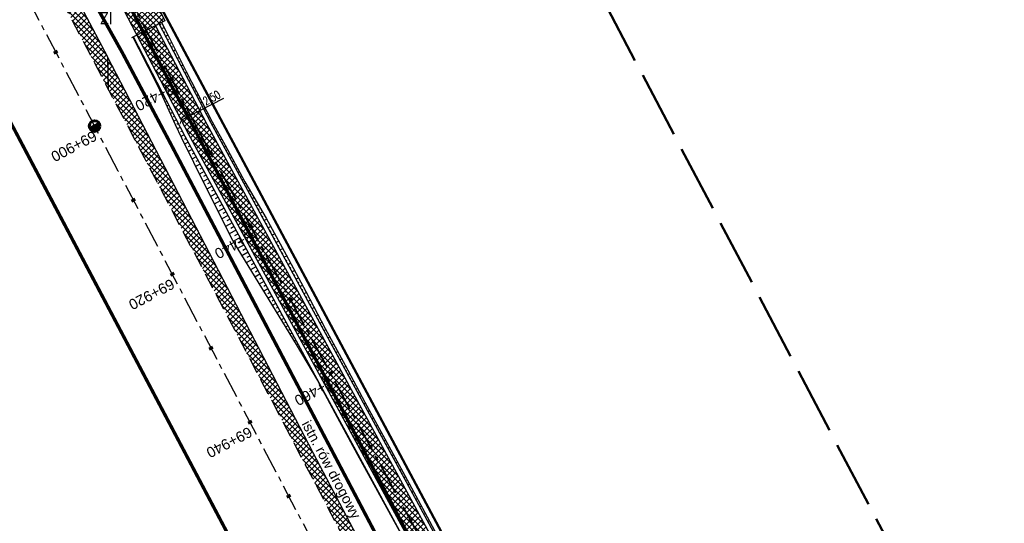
# Model space of a CAD drawing. Header units: metres. Extents: x 7529615 to 7533751, y 5721195 to 5727898.
# Tile 28 of 138: x 7531292 to 7531410, y 5724725 to 5724785. Entities that reach past the tile are written whole.
import ezdxf

# ---------------------------------------------------------------- set-up
doc = ezdxf.new("R2010")
doc.units = ezdxf.units.M
doc.header["$PDMODE"] = 1
doc.header["$PDSIZE"] = 0.3
for name, pattern in [('CENTER', [50.8, 31.75, -6.35, 6.35, -6.35]), ('CENTER2', [28.575, 19.05, -3.175, 3.175, -3.175]), ('HIDDEN', [9.525, 6.35, -3.175]), ('L_0_09', [2.5, 2, -0.5])]:
    doc.linetypes.add(name, pattern=pattern)
for name, color, linetype in [('C-DROGI-SYTUACJA-ETYKIETY', 7, 'Continuous'), ('D-hatch-pobocza', 131, 'Continuous'), ('D-hatch-zjazdy-BA', 244, 'Continuous'), ('D-hatch-zjazdy-kruszywo', 111, 'Continuous'), ('D-pobocza', 60, 'Continuous'), ('D-rowy', 160, 'Continuous'), ('D-skarpa', 2, 'Continuous'), ('D-skarpa-kreskowanie', 2, 'Continuous'), ('D-wymiary', 1, 'Continuous')]:
    doc.layers.add(name, color=color, linetype=linetype)
for name, color, linetype, lineweight, true_color in [('D-hatch-ciag-pieszo-rowerowy', 7, 'Continuous', 13, 0xff9f80), ('D-linia-podzialowa-ZRID', 7, 'Continuous', 50, 0x40ff00), ('zakres-mdcp', 7, 'L_0_09', 50, 0xff05ff)]:
    doc.layers.add(name, color=color, linetype=linetype, lineweight=lineweight, true_color=true_color)
for name, color, linetype, lineweight in [('D-krawędzie', 3, 'Continuous', 30), ('D-obrzeża', 2, 'Continuous', 30), ('D-opisy', 2, 'Continuous', 30), ('D-oś', 2, 'CENTER', 30), ('D-pas-drogowy', 7, 'HIDDEN', 50), ('D-zjazdy', 202, 'Continuous', 30), ('D-zjazdy-opis', 202, 'Continuous', 30)]:
    doc.layers.add(name, color=color, linetype=linetype, lineweight=lineweight)
doc.layers.add('poprzeczki', color=7, linetype='Continuous', true_color=0x0000c7)
doc.styles.add('2mm08', font='arial.ttf', dxfattribs={"width": 0.8})
doc.styles.add('DIMTEXT', font='simplex.shx', dxfattribs={"width": 0.7})
doc.styles.get("Standard").update_dxf_attribs({"font": 'arial.ttf'})
doc.dimstyles.new('500', dxfattribs={"dimtxt": 1, "dimasz": 0.7, "dimexe": 0.2, "dimexo": 0.5, "dimgap": 0.2, "dimtad": 1, "dimrnd": 0.005, "dimzin": 0, "dimdsep": 46, "dimtxsty": 'DIMTEXT', "dimblk": 'ARCHTICK', "dimcen": 0, "dimclrd": 256, "dimclre": 256, "dimclrt": 2, "dimadec": 5, "dimazin": 0, "dimtfac": 1, "dimtofl": 0, "dimtmove": 0, "dimatfit": 3, "dimfxl": 1, "dimtolj": 1, "dimtzin": 0, "dimlwd": -1, "dimlwe": -1, "dimarcsym": 0})
pattern_1 = [(45, (0.88535, 0.46493), (-0.33675960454, 0.33675960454), []), (135, (0.88535, 0.46493), (-0.33675960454, -0.33675960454), [])]
pattern_2 = [(45, (0, 0), (-0.33675960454, 0.33675960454), []), (135, (0, 0), (-0.33675960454, -0.33675960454), [])]

# ---------------------------------------------------------------- blocks, each defined once
blk = doc.blocks.new('kilometraz')
at = {"linetype": 'ByBlock', "lineweight": -2}
blk.add_hatch(color=0, dxfattribs=at).paths.add_polyline_path([(0, -0.28125, 0.41421356), (0.28125, 0, 0.41421356), (0, 0.28125)])
at = {"color": 0, "linetype": 'ByBlock', "lineweight": -2}
blk.add_line((0, 0.28125), (0, -0.28125), dxfattribs=at)
blk.add_circle((0, 0), 0.28125, dxfattribs=at)
blk = doc.blocks.new('AeccTickLine')
at = {"color": 0, "linetype": 'ByBlock', "lineweight": -2}
blk.add_line((0, 1), (0, -1), dxfattribs=at)
blk = doc.blocks.new('_ArchTick')
at = {"color": 0, "linetype": 'ByBlock', "const_width": 0.15}
blk.add_lwpolyline([(-0.5, -0.5), (0.5, 0.5)], dxfattribs=at)
blk = doc.blocks.new('*D95')
at = {"layer": 'D-wymiary', "linetype": 'ByBlock', "transparency": 16777216}
for p, q in [((7531313.4, 5724774.28), (7531316.27, 5724775.77)), ((7531311.18, 5724773.12), (7531313.4, 5724774.28)), ((7531313.17, 5724774.72), (7531313.31, 5724774.46)), ((7531310.95, 5724773.57), (7531311.09, 5724773.3))]:
    blk.add_line(p, q, dxfattribs=at)
at = {"layer": 'Defpoints', "color": 0, "linetype": 'ByBlock', "transparency": 16777216}
for p in [(7531313.4, 5724774.28), (7531313.4, 5724774.28), (7531311.18, 5724773.12)]:
    blk.add_point(p, dxfattribs=at)
at = {"layer": 'D-wymiary', "linetype": 'ByBlock', "transparency": 16777216, "xscale": 0.6999999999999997, "yscale": 0.6999999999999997, "zscale": 0.6999999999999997}
for p, rotation in [((7531313.4, 5724774.28), 27.52110869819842), ((7531311.18, 5724773.12), 207.5211086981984)]:
    blk.add_blockref('_ArchTick', p, dxfattribs=dict(at, rotation=rotation))
at = {"layer": 'D-wymiary', "color": 2, "linetype": 'ByBlock', "transparency": 16777216, "insert": (7531314.82, 5724775.81), "char_height": 1, "attachment_point": 5, "rotation": 27.5211, "style": 'DIMTEXT'}
blk.add_mtext('\\A1;2.50', dxfattribs=at)

msp = doc.modelspace()

# ---------------------------------------------------------------- hatches: boundary and pattern name
at = {"layer": 'D-hatch-ciag-pieszo-rowerowy'}
h = msp.add_hatch(dxfattribs=at)
h.set_pattern_fill('ANSI37', color=256, scale=0.15, style=0)
h.set_pattern_definition(pattern_1)
h.paths.add_polyline_path([(7531367.377, 5724666.221), (7531369.435, 5724667.678), (7531364.841, 5724676.398), (7531345.224, 5724715.75), (7531314.268, 5724772.613), (7531308.11, 5724784.432), (7531305.885, 5724783.292), (7531312.052, 5724771.454), (7531343.011, 5724714.585), (7531362.629, 5724675.233)])
at = {"layer": 'D-hatch-pobocza'}
h = msp.add_hatch(dxfattribs=at)
h.set_pattern_fill('ANSI37', color=256, scale=0.15, style=0)
h.set_pattern_definition(pattern_2)
h.paths.add_polyline_path([(7531327.02, 5724733.24), (7531314.57, 5724757.21), (7531302.377, 5724780.719), (7531302.441, 5724776.853), (7531306.74, 5724768.665), (7531335.094, 5724714.652), (7531357.319, 5724672.439), (7531360.382, 5724666.625), (7531361.97, 5724665.57), (7531363.1, 5724665.412), (7531353.58, 5724682.67), (7531345.94, 5724697.46), (7531339.27, 5724710)])
at = {"layer": 'D-hatch-zjazdy-BA'}
h = msp.add_hatch(dxfattribs=at)
h.set_pattern_fill('ANSI37', color=256, scale=0.15, style=0)
h.set_pattern_definition(pattern_1)
h.paths.add_polyline_path([(7531305.884, 5724783.292), (7531309.218, 5724784.999), (7531307.992, 5724787.635), (7531303.703, 5724787.477)])
at = {"layer": 'D-hatch-zjazdy-kruszywo'}
h = msp.add_hatch(dxfattribs=at)
h.set_pattern_fill('ANSI37', color=256, scale=0.15, style=0)
h.set_pattern_definition(pattern_2)
h.paths.add_polyline_path([(7531298.776, 5724787.518), (7531296.235, 5724788.675), (7531302.441, 5724776.853), (7531302.377, 5724780.719)])

# ---------------------------------------------------------------- linework, layer by layer
at = {"layer": 'D-krawędzie', "linetype": 'HIDDEN', "ltscale": 0.3, "flags": 128}
msp.add_lwpolyline([(7530572.01, 5726166.06), (7530620.381, 5726072.761), (7530641.555, 5726032.008), (7530660.961, 5725995.07), (7530689.128, 5725941.54), (7530707.336, 5725907.032), (7530725.256, 5725873.093), (7530743.97, 5725837.654), (7530770.527, 5725787.119), (7530787.864, 5725754.267), (7530809.898, 5725712.542), (7530824.739, 5725684.389), (7530840.856, 5725653.693), (7530860.675, 5725616.154), (7530865.283, 5725607.394), (7530878.05, 5725583.08), (7530918.172, 5725507.178), (7530950.163, 5725446.305), (7530993.419, 5725364.265), (7531022.766, 5725308.719), (7531053.81, 5725249.872), (7531081.166, 5725197.875), (7531103.902, 5725154.541), (7531128.123, 5725108.448), (7531149.3, 5725068.25), (7531167.38, 5725033.767), (7531197.165, 5724976.988), (7531228.151, 5724918.034), (7531253.153, 5724870.491), (7531286.796, 5724806.654), (7531306.74, 5724768.665), (7531335.094, 5724714.652), (7531357.319, 5724672.439), (7531373.645, 5724641.454), (7531392.162, 5724605.999), (7531418.48, 5724555.853), (7531439.727, 5724515.582), (7531468.399, 5724461.077), (7531491.782, 5724416.528), (7531531.99, 5724339.833), (7531557.227, 5724291.659), (7531569.852, 5724267.577), (7531591.376, 5724226.548), (7531610.004, 5724191.103), (7531616.883, 5724177.999), (7531629.985, 5724153.025), (7531641.007, 5724132.022), (7531664.906, 5724087.617), (7531677.644, 5724064.786), (7531683.112, 5724054.988), (7531686.753, 5724048.18), (7531695.448, 5724031.697), (7531703.749, 5724015.917), (7531709.214, 5724005.514), (7531719.389, 5723986.147), (7531726.295, 5723973), (7531732.741, 5723960.736), (7531735.13, 5723956.19)], dxfattribs=at)
at = {"layer": 'D-linia-podzialowa-ZRID', "color": 12, "ltscale": 15, "true_color": 0xc70000}
msp.add_lwpolyline([(7531170.59, 5725055.606), (7531170.59, 5725055.606), (7531173.733, 5725044.081), (7531215.342, 5724964.86), (7531238.054, 5724921.685), (7531262.39, 5724875.283), (7531295.587, 5724811.266), (7531348.488, 5724712.363), (7531363.741, 5724682.684), (7531366.987, 5724675.865), (7531382.541, 5724646.111), (7531401.299, 5724610.875), (7531428.965, 5724558.862), (7531449.111, 5724520.398), (7531477.293, 5724465.831), (7531500.996, 5724421.113), (7531512.122, 5724400.549), (7531513.782, 5724396.757), (7531513.782, 5724396.757)], dxfattribs=at)
at = {"layer": 'D-obrzeża'}
for points in [[(7531162.547, 5725061.318), (7531165.882, 5725054.959, -0.0685737), (7531167.27, 5725051.106), (7531167.915, 5725048.068, 0.0687895), (7531170.704, 5725040.34), (7531202.515, 5724979.795), (7531233.696, 5724920.95), (7531258.824, 5724873.473), (7531292.225, 5724809.507), (7531312.052, 5724771.454), (7531340.423, 5724719.339, -0.0090201), (7531345.426, 5724709.741), (7531362.629, 5724675.233), (7531378.958, 5724644.242), (7531397.477, 5724608.783), (7531423.79, 5724558.646), (7531445.036, 5724518.378), (7531473.71, 5724463.87), (7531497.095, 5724419.316), (7531505.905, 5724402.511, -0.0331712), (7531508.586, 5724396.451), (7531511.248, 5724389.164)], [(7531369.435, 5724667.678), (7531364.841, 5724676.398), (7531347.64, 5724710.903, 0.0090263), (7531342.634, 5724720.507), (7531314.268, 5724772.613), (7531308.11, 5724784.431)]]:
    msp.add_lwpolyline(points, format="xyb", dxfattribs=at)
at = {"layer": 'D-oś', "linetype": 'CENTER2', "lineweight": 35, "ltscale": 0.2}
msp.add_lwpolyline([(7531156.869, 5725074.83), (7531166.993, 5725055.55, -0.0687315), (7531168.479, 5725051.432), (7531169.1, 5725048.503, 0.0687825), (7531171.89, 5725040.776), (7531203.621, 5724980.378), (7531234.8, 5724921.535), (7531259.931, 5724874.055), (7531293.333, 5724810.086), (7531313.16, 5724772.033), (7531341.529, 5724719.923, -0.0090232), (7531346.533, 5724710.322), (7531363.735, 5724675.815), (7531380.065, 5724644.823), (7531398.584, 5724609.363), (7531424.897, 5724559.228), (7531446.142, 5724518.961), (7531474.816, 5724464.452), (7531498.201, 5724419.897)], format="xyb", dxfattribs=at)
at = {"layer": 'D-oś', "ltscale": 0.1}
msp.add_lwpolyline([(7531488.683, 5724414.901), (7531465.302, 5724459.448), (7531436.63, 5724513.951), (7531415.383, 5724554.223), (7531389.061, 5724604.375), (7531370.545, 5724639.828), (7531354.222, 5724670.808), (7531331.996, 5724713.024), (7531303.641, 5724767.038), (7531283.699, 5724805.024), (7531250.055, 5724868.862), (7531225.053, 5724916.406), (7531194.065, 5724975.362), (7531164.28, 5725032.142), (7531146.202, 5725066.622)], dxfattribs=at)
at = {"layer": 'D-pas-drogowy', "ltscale": 0.2, "flags": 128}
msp.add_lwpolyline([(7531633.019, 5724182.834, 0.4, 0.4, 0), (7531617.559, 5724211.608, 0.4, 0.4, 0), (7531566.784, 5724302.736, 0.4, 0.4, 0), (7531538.419, 5724356.47, 0.4, 0.4, 0), (7531526.32, 5724379.39, 0.4, 0.4, 0), (7531516.102, 5724393.607, 0.4, 0.4, 0.0014851), (7531513.78, 5724396.838, 0.4, 0.4, 0), (7531501.87, 5724413.41, 0.4, 0.4, 0), (7531474.926, 5724464.508, 0.4, 0.4, 0), (7531446.2, 5724518.992, 0.4, 0.4, 0), (7531424.962, 5724559.262, 0.4, 0.4, 0), (7531398.444, 5724609.566, 0.4, 0.4, 0), (7531379.647, 5724645.216, 0.4, 0.4, 0), (7531365.23, 5724672.56, 0.4, 0.4, 0), (7531341.306, 5724717.915, 0.4, 0.4, 0), (7531312.9, 5724771.789, 0.4, 0.4, 0), (7531292.591, 5724810.307, 0.4, 0.4, 0), (7531259.392, 5724873.271, 0.4, 0.4, 0), (7531233.74, 5724921.923, 0.4, 0.4, 0), (7531203.073, 5724980.092, 0.4, 0.4, 0), (7531173.471, 5725036.225, 0.4, 0.4, 0), (7531168.27, 5725046.09, 0.4, 0.4, 0), (7531172.29, 5725062.58, 0.4, 0.4, 0), (7531166.31, 5725074.58, 0.4, 0.4, 0), (7531150.32, 5725079.6, 0.4, 0.4, 0), (7531141.5, 5725096.43, 0.4, 0.4, 0), (7531109.312, 5725157.814, 0.4, 0.4, 0), (7531086.641, 5725201.048, 0.4, 0.4, 0), (7531059.198, 5725253.384, 0.4, 0.4, 0), (7531028.207, 5725312.489, 0.4, 0.4, 0), (7530999.105, 5725367.99, 0.4, 0.4, 0), (7530956.248, 5725449.725, 0.4, 0.4, 0), (7530924.398, 5725510.464, 0.4, 0.4, 0), (7530897.51, 5725561.74, 0.4, 0.4, 0), (7530894.46, 5725566.14, 0.4, 0.4, 0), (7530892.16, 5725570.49, 0.4, 0.4, 0), (7530869.363, 5725613.307, 0.4, 0.4, 0), (7530861.694, 5725627.705, 0.4, 0.4, 0), (7530852.74, 5725644.52, 0.4, 0.4, 0), (7530831.51, 5725684.2, 0.4, 0.4, 0), (7530811.13, 5725722.52, 0.4, 0.4, 0), (7530792.348, 5725757.941, 0.4, 0.4, 0), (7530768.03, 5725803.8, 0.4, 0.4, 0), (7530748.769, 5725840.179, 0.4, 0.4, 0), (7530727.7, 5725879.97, 0.4, 0.4, 0), (7530712.098, 5725909.545, 0.4, 0.4, 0), (7530693.644, 5725944.645, 0.4, 0.4, 0), (7530665.702, 5725997.539, 0.4, 0.4, 0), (7530641.76, 5726042.88, 0.4, 0.4, 0), (7530616.5, 5726091.48, 0.4, 0.4, 0), (7530604.628, 5726114.32, 0.4, 0.4, -0.0077628), (7530602.5, 5726118.43, 0.4, 0.4, 0), (7530603.992, 5726123.395, 0.4, 0.4, 0), (7530606.53, 5726131.84, 0.4, 0.4, 0), (7530603.27, 5726136.83, 0.4, 0.4, 0), (7530593.776, 5726151.369, 0.4, 0.4, 0), (7530590.203, 5726156.84, 0.4, 0.4, 0), (7530583.3, 5726167.41, 0.4, 0.4, 0), (7530580.578, 5726170.428, 0.4, 0.4, 0), (7530575.85, 5726175.67, 0.4, 0.4, 0), (7530569.01, 5726186.66, 0.4, 0.4, 0), (7530562.555, 5726199.189, 0.4, 0.4, 0), (7530555.67, 5726211.39, 0.4, 0.4, 0), (7530548.29, 5726224.23, 0.4, 0.4, 0), (7530540.58, 5726237.71, 0.4, 0.4, 0), (7530532.68, 5726252.65, 0.4, 0.4, 0), (7530524.06, 5726269.35, 0.4, 0.4, 0), (7530502.82, 5726309.91, 0.4, 0.4, 0), (7530488.83, 5726336.63, 0.4, 0.4, 0), (7530466.03, 5726380.16, 0.4, 0.4, 0), (7530438.47, 5726432.77, 0.4, 0.4, 0), (7530424.53, 5726459.09, 0.4, 0.4, 0), (7530401.63, 5726502.97, 0.4, 0.4, 0), (7530383.38, 5726538.06, 0.4, 0.4, 0), (7530353.97, 5726593.52, 0.4, 0.4, 0), (7530338.47, 5726622.74, 0.4, 0.4, 0), (7530322.01, 5726653.88, 0.4, 0.4, 0), (7530297.54, 5726700.33, 0.4, 0.4, 0), (7530287.38, 5726719.6, 0.4, 0.4, 0), (7530285.95, 5726722.316, 0.4, 0.4, 0), (7530280.26, 5726733.12, 0.4, 0.4, 0), (7530266.73, 5726758.74, 0.4, 0.4, 0), (7530260.42, 5726770.47, 0.4, 0.4, 0), (7530253.25, 5726783.82, 0.4, 0.4, 0), (7530244.95, 5726799.33, 0.4, 0.4, 0), (7530239.39, 5726808.49, 0.4, 0.4, 0), (7530238.29, 5726807.9, 0.4, 0.4, 0), (7530218.11, 5726850.67, 0.4, 0.4, 0), (7530175.907, 5726928.168, 0.4, 0.4, 0), (7530096.68, 5727076.15, 0.4, 0.4, 0), (7530094.68, 5727079.89, 0.4, 0.4, 0), (7530064.597, 5727135.523, 0.4, 0.4, 0), (7530046.731, 5727168.892, 0.4, 0.4, 0), (7530025.803, 5727208.461, 0.4, 0.4, 0), (7530012.847, 5727232.979, 0.4, 0.4, 0), (7529994.15, 5727268.45, 0.4, 0.4, 0), (7529981.671, 5727291.93, 0.4, 0.4, 0), (7529949.89, 5727351.73, 0.4, 0.4, 0), (7529924.75, 5727399.03, 0.4, 0.4, 0), (7529915.516, 5727417.1, 0.4, 0.4, 0), (7529885.83, 5727475.19, 0.4, 0.4, 0), (7529862.56, 5727519.97, 0.4, 0.4, 0), (7529852.985, 5727538.191, 0.4, 0.4, 0), (7529836.513, 5727569.511, 0.4, 0.4, 0), (7529815.369, 5727609.141, 0.4, 0.4, 0), (7529792.795, 5727651.247, 0.4, 0.4, 0), (7529774.199, 5727685.858, 0.4, 0.4, 0), (7529746.966, 5727736.059, 0.4, 0.4, 0), (7529733.92, 5727757.62, 0.4, 0.4, 0), (7529708.607, 5727806.389, 0.4, 0.4, 0), (7529688.492, 5727796.345, 0.4, 0.4, 0), (7529723.55, 5727729.88, 0.4, 0.4, 0), (7529725.42, 5727730.2, 0.4, 0.4, 0), (7529735.38, 5727711.28, 0.4, 0.4, 0), (7529739.21, 5727707.77, 0.4, 0.4, 0), (7529753.31, 5727681.13, 0.4, 0.4, 0), (7529755.178, 5727682.114, 0.4, 0.4, 0), (7529792.102, 5727611.923, 0.4, 0.4, 0), (7529811.741, 5727574.662, 0.4, 0.4, 0), (7529835.194, 5727530.193, 0.4, 0.4, 0), (7529857.56, 5727487.787, 0.4, 0.4, 0), (7529875.155, 5727454.426, 0.4, 0.4, 0), (7529890.63, 5727425.131, 0.4, 0.4, 0), (7529900.671, 5727406.159, 0.4, 0.4, 0), (7529953.284, 5727306.747, 0.4, 0.4, 0), (7529983.208, 5727250.207, 0.4, 0.4, 0), (7530015.379, 5727189.42, 0.4, 0.4, 0), (7530062.319, 5727099.625, 0.4, 0.4, 0), (7530100.06, 5727027.16, 0.4, 0.4, 0), (7530105.06, 5727018.32, 0.4, 0.4, 0), (7530143.175, 5726945.066, 0.4, 0.4, 0), (7530170.547, 5726892.961, 0.4, 0.4, 0), (7530195.92, 5726850.75, 0.4, 0.4, 0), (7530194.71, 5726849.15, 0.4, 0.4, 0), (7530197.22, 5726845.06, 0.4, 0.4, 0), (7530254.03, 5726738.21, 0.4, 0.4, 0), (7530261.371, 5726724.163, 0.4, 0.4, 0), (7530281.54, 5726685.57, 0.4, 0.4, 0), (7530289.214, 5726671.967, 0.4, 0.4, 0), (7530300.51, 5726651.778, 0.4, 0.4, 0), (7530303.939, 5726645.168, 0.4, 0.4, 0), (7530334.708, 5726583.665, 0.4, 0.4, 0), (7530397.759, 5726458.5, 0.4, 0.4, 0), (7530450.41, 5726357.28, 0.4, 0.4, 0), (7530482.4, 5726303.41, 0.4, 0.4, 0), (7530483.688, 5726301.003, 0.4, 0.4, 0), (7530491.35, 5726283.94, 0.4, 0.4, 0), (7530512.67, 5726243.78, 0.4, 0.4, 0), (7530529.43, 5726209.46, 0.4, 0.4, 0), (7530571.29, 5726130.56, 0.4, 0.4, 0), (7530581.28, 5726107.21, 0.4, 0.4, 0), (7530591.16, 5726088.44, 0.4, 0.4, 0), (7530597.42, 5726080.68, 0.4, 0.4, 0), (7530607.21, 5726063.51, 0.4, 0.4, 0), (7530610.82, 5726061.93, 0.4, 0.4, 0), (7530634.935, 5726016.147, 0.4, 0.4, 0), (7530642.914, 5726001.078, 0.4, 0.4, 0), (7530695.12, 5725902.09, 0.4, 0.4, 0), (7530708.718, 5725876.303, 0.4, 0.4, 0), (7530755.54, 5725787.51, 0.4, 0.4, 0), (7530802.56, 5725694.925, 0.4, 0.4, 0), (7530840.085, 5725624.059, 0.4, 0.4, 0), (7530865.243, 5725577.494, 0.4, 0.4, 0), (7530914.557, 5725484.684, 0.4, 0.4, 0), (7530964.182, 5725390.836, 0.4, 0.4, 0), (7531008.007, 5725307.954, 0.4, 0.4, 0), (7531059.253, 5725211.041, 0.4, 0.4, 0), (7531127.66, 5725081.67, 0.4, 0.4, 0), (7531345.12, 5724669.94, 0.4, 0.4, 0), (7531388.464, 5724586.93, 0.4, 0.4, 0), (7531412.35, 5724541.183, 0.4, 0.4, 0), (7531482.09, 5724407.62, 0.4, 0.4, 0), (7531504.02, 5724366.79, 0.4, 0.4, 0), (7531519.374, 5724337.52, 0.4, 0.4, 0), (7531563.749, 5724252.932, 0.4, 0.4, 0), (7531602.175, 5724179.681, 0.4, 0.4, 0), (7531619.177, 5724147.204, 0.4, 0.4, 0), (7531625.038, 5724135.635, 0.4, 0.4, 0), (7531656.796, 5724073.316, 0.4, 0.4, 0), (7531675.12, 5724037.36, 0.4, 0.4, 0), (7531682.71, 5724022.92, 0.4, 0.4, 0), (7531705.565, 5723979.811, 0.4, 0.4, 0), (7531736.606, 5723921.262, 0.4, 0.4, 0), (7531750.46, 5723895.13, 0.4, 0.4, 0), (7531740.77, 5723886.56, 0.4, 0.4, 0), (7531732.86, 5723885, 0.4, 0.4, 0), (7531722.18, 5723887.77, 0.4, 0.4, 0), (7531729.87, 5723862.17, 0.4, 0.4, 0), (7531742.92, 5723861.93, 0.4, 0.4, 0), (7531763.71, 5723859.52, 0.4, 0.4, 0), (7531768.42, 5723854.12, 0.4, 0.4, 0), (7531787.42, 5723817.97, 0.4, 0.4, 0), (7531795.57, 5723809.82, 0.4, 0.4, 0), (7531816.347, 5723819.85, 0.4, 0.4, 0), (7531816.347, 5723819.85, 0.4, 0.4, 0), (7531805.06, 5723843.23, 0.4, 0.4, 0), (7531803.61, 5723886.23, 0.4, 0.4, 0), (7531803.61, 5723886.23, 0.4, 0.4, 0), (7531780.08, 5723929.25, 0.4, 0.4, 0), (7531758.69, 5723936.76, 0.4, 0.4, 0), (7531749.359, 5723946.412, 0.4, 0.4, 0), (7531742.71, 5723953.29, 0.4, 0.4, 0), (7531735.177, 5723967.878, 0.4, 0.4, 0), (7531722.37, 5723992.68, 0.4, 0.4, 0), (7531705.042, 5724030.886, 0.4, 0.4, 0), (7531699.47, 5724043.17, 0.4, 0.4, 0), (7531692.69, 5724058.11, 0.4, 0.4, 0), (7531679.672, 5724084.017, 0.4, 0.4, 0), (7531674.55, 5724094.21, 0.4, 0.4, 0), (7531666.633, 5724114.003, 0.4, 0.4, 0), (7531649, 5724153.82, 0.4, 0.4, 0), (7531641.49, 5724149.34, 0.4, 0.4, 0), (7531626.04, 5724179.34, 0.4, 0.4, 0), (7531633.03, 5724182.84, 0, 0, 0)], format="xyseb", dxfattribs=at)
at = {"layer": 'D-pobocza'}
for points in [[(7531369.847, 5724667.969), (7531365.283, 5724676.631), (7531348.083, 5724711.135, 0.0090276), (7531343.076, 5724720.741), (7531314.711, 5724772.844), (7531308.553, 5724784.663)], [(7531305.45, 5724783.044), (7531311.609, 5724771.222), (7531339.981, 5724719.105, -0.0090189), (7531344.983, 5724709.509), (7531362.186, 5724675), (7531366.927, 5724666.004)]]:
    msp.add_lwpolyline(points, format="xyb", dxfattribs=at)
msp.add_lwpolyline([(7531363.1, 5724665.412), (7531353.58, 5724682.67), (7531345.94, 5724697.46), (7531339.27, 5724710), (7531327.02, 5724733.24), (7531314.57, 5724757.21), (7531302.377, 5724780.719)], dxfattribs=at)
at = {"layer": 'D-rowy', "linetype": 'HIDDEN', "ltscale": 0.1, "const_width": 0.4, "flags": 128}
msp.add_lwpolyline([(7531506.121, 5724397.133), (7531489.191, 5724429.341), (7531483.4, 5724440.512), (7531478.412, 5724450.147), (7531462.901, 5724479.304), (7531434.633, 5724532.162), (7531396.749, 5724604.645), (7531378.596, 5724640.173), (7531368.21, 5724659.05), (7531363.9, 5724666.92), (7531355.877, 5724682.662), (7531338.033, 5724716.835), (7531309.902, 5724770.333), (7531304.158, 5724781.147), (7531299.737, 5724789.052), (7531294.93, 5724798.468), (7531279.862, 5724827.641), (7531247.715, 5724888.417), (7531220.373, 5724940.873), (7531195.514, 5724987.527), (7531168.706, 5725038.836), (7531161.296, 5725053.455), (7531161.296, 5725053.455)], dxfattribs=at)
at = {"layer": 'D-skarpa', "linetype": 'Continuous'}
for points in [[(7531308.831, 5724784.801), (7531309.529, 5724783.413), (7531311.778, 5724778.947), (7531314.903, 5724772.941), (7531316.428, 5724770.135), (7531318.814, 5724765.741), (7531321.334, 5724761.42), (7531323.738, 5724757.036), (7531326.086, 5724752.621), (7531328.405, 5724748.191), (7531330.797, 5724743.8), (7531333.165, 5724739.396), (7531335.546, 5724735), (7531337.952, 5724730.617), (7531340.324, 5724726.215), (7531343.215, 5724720.841)], [(7531305.387, 5724783.037), (7531306.126, 5724781.641), (7531308.39, 5724777.182), (7531310.466, 5724772.626), (7531311.199, 5724771.011), (7531312.657, 5724768.082), (7531317.118, 5724759.125), (7531317.52, 5724758.403), (7531324.921, 5724746.294), (7531327.492, 5724742.001), (7531329.849, 5724737.591), (7531332.221, 5724733.189), (7531339.986, 5724719.083)]]:
    msp.add_lwpolyline(points, dxfattribs=at)
at = {"layer": 'D-skarpa-kreskowanie', "linetype": 'Continuous'}
for p, q in [((7531308.628, 5724784.518, 108.799), (7531308.765, 5724784.589, 108.696)), ((7531308.859, 5724784.074, 108.8), (7531309.126, 5724784.213, 108.599)), ((7531309.09, 5724783.631, 108.801), (7531309.221, 5724783.699, 108.703)), ((7531305.521, 5724782.907, 108.669), (7531305.47, 5724782.881, 108.661)), ((7531305.752, 5724782.464, 108.67), (7531305.728, 5724782.451, 108.662)), ((7531309.322, 5724783.187, 108.802), (7531309.576, 5724783.32, 108.611)), ((7531309.553, 5724782.744, 108.803), (7531309.677, 5724782.808, 108.71)), ((7531309.784, 5724782.3, 108.804), (7531310.025, 5724782.426, 108.622)), ((7531305.983, 5724782.02, 108.671), (7531305.938, 5724781.997, 108.646)), ((7531306.214, 5724781.577, 108.672), (7531306.192, 5724781.566, 108.655)), ((7531310.015, 5724781.857, 108.805), (7531310.133, 5724781.918, 108.716)), ((7531310.246, 5724781.414, 108.806), (7531310.475, 5724781.533, 108.633)), ((7531306.445, 5724781.134, 108.673), (7531306.396, 5724781.108, 108.636)), ((7531306.676, 5724780.69, 108.674), (7531306.649, 5724780.676, 108.654)), ((7531306.907, 5724780.247, 108.675), (7531306.849, 5724780.217, 108.631)), ((7531310.477, 5724780.97, 108.807), (7531310.588, 5724781.028, 108.723)), ((7531310.708, 5724780.527, 108.808), (7531310.925, 5724780.64, 108.644)), ((7531310.939, 5724780.083, 108.808), (7531311.044, 5724780.138, 108.729)), ((7531307.138, 5724779.803, 108.676), (7531307.107, 5724779.787, 108.652)), ((7531307.369, 5724779.36, 108.677), (7531307.302, 5724779.325, 108.626)), ((7531307.6, 5724778.917, 108.678), (7531307.564, 5724778.898, 108.651)), ((7531311.17, 5724779.64, 108.809), (7531311.375, 5724779.747, 108.655)), ((7531311.401, 5724779.196, 108.81), (7531311.5, 5724779.248, 108.736)), ((7531311.632, 5724778.753, 108.811), (7531311.826, 5724778.854, 108.665)), ((7531307.831, 5724778.473, 108.678), (7531307.755, 5724778.433, 108.621)), ((7531308.062, 5724778.03, 108.679), (7531308.022, 5724778.009, 108.649)), ((7531311.863, 5724778.31, 108.812), (7531311.96, 5724778.36, 108.739)), ((7531312.094, 5724777.866, 108.813), (7531312.287, 5724777.967, 108.668)), ((7531308.293, 5724777.586, 108.68), (7531308.207, 5724777.542, 108.616)), ((7531308.524, 5724777.143, 108.681), (7531308.477, 5724777.118, 108.646)), ((7531308.755, 5724776.699, 108.682), (7531308.638, 5724776.638, 108.594)), ((7531312.325, 5724777.423, 108.814), (7531312.422, 5724777.473, 108.741)), ((7531312.556, 5724776.979, 108.815), (7531312.749, 5724777.08, 108.67)), ((7531312.787, 5724776.536, 108.816), (7531312.883, 5724776.586, 108.744)), ((7531308.986, 5724776.256, 108.683), (7531308.916, 5724776.219, 108.63)), ((7531309.217, 5724775.813, 108.684), (7531309.053, 5724775.727, 108.561)), ((7531309.448, 5724775.369, 108.685), (7531309.355, 5724775.32, 108.614)), ((7531313.018, 5724776.093, 108.817), (7531313.211, 5724776.193, 108.672)), ((7531313.249, 5724775.649, 108.818), (7531313.345, 5724775.699, 108.746)), ((7531313.48, 5724775.206, 108.819), (7531313.672, 5724775.306, 108.674)), ((7531309.679, 5724774.926, 108.686), (7531309.468, 5724774.816, 108.527)), ((7531309.91, 5724774.482, 108.687), (7531309.793, 5724774.421, 108.599)), ((7531313.711, 5724774.762, 108.82), (7531313.807, 5724774.812, 108.748)), ((7531313.942, 5724774.319, 108.821), (7531314.134, 5724774.419, 108.677)), ((7531310.142, 5724774.039, 108.688), (7531309.884, 5724773.904, 108.494)), ((7531310.373, 5724773.595, 108.689), (7531310.232, 5724773.522, 108.583)), ((7531310.604, 5724773.152, 108.69), (7531310.299, 5724772.993, 108.461)), ((7531314.173, 5724773.875, 108.822), (7531314.269, 5724773.925, 108.75)), ((7531314.404, 5724773.432, 108.823), (7531314.595, 5724773.532, 108.679)), ((7531314.635, 5724772.989, 108.824), (7531314.731, 5724773.038, 108.752)), ((7531310.835, 5724772.709, 108.691), (7531310.67, 5724772.623, 108.567)), ((7531311.066, 5724772.265, 108.692), (7531310.713, 5724772.082, 108.427)), ((7531311.297, 5724771.822, 108.693), (7531311.108, 5724771.724, 108.551)), ((7531314.872, 5724772.548, 108.824), (7531315.06, 5724772.651, 108.681)), ((7531315.111, 5724772.109, 108.825), (7531315.205, 5724772.16, 108.754)), ((7531315.35, 5724771.67, 108.826), (7531315.538, 5724771.772, 108.684)), ((7531311.528, 5724771.378, 108.694), (7531311.127, 5724771.17, 108.392)), ((7531311.764, 5724770.938, 108.694), (7531311.556, 5724770.825, 108.537)), ((7531315.589, 5724771.231, 108.827), (7531315.683, 5724771.282, 108.756)), ((7531315.828, 5724770.792, 108.828), (7531316.015, 5724770.893, 108.686)), ((7531312.003, 5724770.499, 108.695), (7531311.571, 5724770.263, 108.367)), ((7531312.481, 5724769.62, 108.697), (7531312.017, 5724769.368, 108.345)), ((7531312.242, 5724770.059, 108.696), (7531312.018, 5724769.937, 108.526)), ((7531316.067, 5724770.352, 108.829), (7531316.161, 5724770.403, 108.758)), ((7531316.306, 5724769.913, 108.83), (7531316.493, 5724770.015, 108.689)), ((7531316.546, 5724769.474, 108.831), (7531316.639, 5724769.525, 108.761)), ((7531312.959, 5724768.742, 108.699), (7531312.463, 5724768.472, 108.322)), ((7531312.72, 5724769.181, 108.698), (7531312.48, 5724769.05, 108.516)), ((7531313.198, 5724768.303, 108.7), (7531312.942, 5724768.163, 108.506)), ((7531316.785, 5724769.035, 108.832), (7531316.97, 5724769.136, 108.691)), ((7531317.024, 5724768.596, 108.833), (7531317.116, 5724768.646, 108.763)), ((7531317.263, 5724768.157, 108.834), (7531317.448, 5724768.257, 108.694)), ((7531313.437, 5724767.864, 108.701), (7531312.909, 5724767.576, 108.3)), ((7531313.676, 5724767.425, 108.702), (7531313.404, 5724767.276, 108.495)), ((7531317.502, 5724767.718, 108.835), (7531317.594, 5724767.768, 108.765)), ((7531317.741, 5724767.278, 108.836), (7531317.925, 5724767.379, 108.696)), ((7531313.915, 5724766.985, 108.703), (7531313.355, 5724766.68, 108.277)), ((7531314.394, 5724766.107, 108.705), (7531313.801, 5724765.784, 108.255)), ((7531314.154, 5724766.546, 108.704), (7531313.866, 5724766.389, 108.485)), ((7531317.98, 5724766.839, 108.837), (7531318.072, 5724766.889, 108.767)), ((7531318.219, 5724766.4, 108.838), (7531318.402, 5724766.5, 108.699)), ((7531318.458, 5724765.961, 108.839), (7531318.55, 5724766.011, 108.769)), ((7531314.872, 5724765.229, 108.707), (7531314.247, 5724764.889, 108.232)), ((7531314.633, 5724765.668, 108.706), (7531314.328, 5724765.502, 108.475)), ((7531315.111, 5724764.79, 108.708), (7531314.79, 5724764.615, 108.464)), ((7531318.697, 5724765.522, 108.84), (7531318.883, 5724765.623, 108.698)), ((7531318.936, 5724765.083, 108.841), (7531319.036, 5724765.137, 108.765)), ((7531319.175, 5724764.644, 108.841), (7531319.387, 5724764.759, 108.681)), ((7531315.35, 5724764.351, 108.709), (7531314.693, 5724763.993, 108.21)), ((7531315.589, 5724763.911, 108.709), (7531315.253, 5724763.728, 108.454)), ((7531319.414, 5724764.204, 108.842), (7531319.527, 5724764.266, 108.757)), ((7531319.653, 5724763.765, 108.843), (7531319.891, 5724763.895, 108.663)), ((7531315.828, 5724763.472, 108.71), (7531315.139, 5724763.097, 108.188)), ((7531316.306, 5724762.594, 108.712), (7531315.585, 5724762.202, 108.165)), ((7531316.067, 5724763.033, 108.711), (7531315.715, 5724762.841, 108.444)), ((7531319.893, 5724763.326, 108.844), (7531320.018, 5724763.394, 108.749)), ((7531320.132, 5724762.887, 108.845), (7531320.395, 5724763.031, 108.645)), ((7531320.371, 5724762.448, 108.846), (7531320.509, 5724762.523, 108.741)), ((7531316.784, 5724761.716, 108.714), (7531316.031, 5724761.306, 108.143)), ((7531316.545, 5724762.155, 108.713), (7531316.177, 5724761.954, 108.434)), ((7531317.023, 5724761.277, 108.715), (7531316.639, 5724761.067, 108.423)), ((7531320.61, 5724762.009, 108.847), (7531320.899, 5724762.166, 108.627)), ((7531320.849, 5724761.57, 108.848), (7531321, 5724761.652, 108.733)), ((7531321.088, 5724761.13, 108.849), (7531321.4, 5724761.3, 108.612)), ((7531317.262, 5724760.837, 108.716), (7531316.477, 5724760.41, 108.12)), ((7531317.501, 5724760.398, 108.717), (7531317.101, 5724760.18, 108.413)), ((7531321.327, 5724760.691, 108.85), (7531321.484, 5724760.777, 108.731)), ((7531321.566, 5724760.252, 108.851), (7531321.881, 5724760.424, 108.612)), ((7531317.741, 5724759.959, 108.718), (7531316.923, 5724759.514, 108.098)), ((7531318.219, 5724759.081, 108.72), (7531317.393, 5724758.631, 108.093)), ((7531317.98, 5724759.52, 108.719), (7531317.564, 5724759.294, 108.404)), ((7531321.805, 5724759.813, 108.852), (7531321.963, 5724759.899, 108.732)), ((7531322.044, 5724759.374, 108.853), (7531322.361, 5724759.547, 108.612)), ((7531322.283, 5724758.935, 108.854), (7531322.443, 5724759.021, 108.733)), ((7531318.697, 5724758.203, 108.722), (7531317.905, 5724757.772, 108.121)), ((7531318.458, 5724758.642, 108.721), (7531318.051, 5724758.42, 108.412)), ((7531318.936, 5724757.763, 108.723), (7531318.551, 5724757.554, 108.431)), ((7531322.522, 5724758.496, 108.855), (7531322.842, 5724758.67, 108.612)), ((7531322.761, 5724758.057, 108.856), (7531322.922, 5724758.144, 108.734)), ((7531323, 5724757.617, 108.857), (7531323.323, 5724757.793, 108.612)), ((7531319.175, 5724757.324, 108.724), (7531318.428, 5724756.917, 108.156)), ((7531319.653, 5724756.446, 108.725), (7531318.95, 5724756.063, 108.192)), ((7531319.414, 5724756.885, 108.725), (7531319.051, 5724756.688, 108.449)), ((7531323.24, 5724757.178, 108.857), (7531323.401, 5724757.266, 108.735)), ((7531323.479, 5724756.739, 108.858), (7531323.802, 5724756.915, 108.613)), ((7531320.131, 5724755.568, 108.727), (7531319.472, 5724755.209, 108.227)), ((7531319.892, 5724756.007, 108.726), (7531319.552, 5724755.821, 108.468)), ((7531323.718, 5724756.3, 108.859), (7531323.877, 5724756.387, 108.738)), ((7531323.957, 5724755.861, 108.86), (7531324.272, 5724756.032, 108.621)), ((7531324.196, 5724755.422, 108.861), (7531324.351, 5724755.506, 108.743)), ((7531320.609, 5724754.689, 108.729), (7531319.994, 5724754.355, 108.262)), ((7531320.37, 5724755.129, 108.728), (7531320.052, 5724754.955, 108.486)), ((7531320.848, 5724754.25, 108.73), (7531320.552, 5724754.089, 108.505)), ((7531324.435, 5724754.983, 108.862), (7531324.741, 5724755.149, 108.629)), ((7531324.674, 5724754.543, 108.863), (7531324.825, 5724754.626, 108.748)), ((7531324.913, 5724754.104, 108.864), (7531325.211, 5724754.267, 108.638)), ((7531321.088, 5724753.811, 108.731), (7531320.516, 5724753.5, 108.298)), ((7531321.566, 5724752.933, 108.733), (7531321.039, 5724752.646, 108.333)), ((7531321.327, 5724753.372, 108.732), (7531321.052, 5724753.223, 108.524)), ((7531325.152, 5724753.665, 108.865), (7531325.299, 5724753.745, 108.753)), ((7531325.391, 5724753.226, 108.866), (7531325.681, 5724753.384, 108.646)), ((7531321.805, 5724752.494, 108.734), (7531321.552, 5724752.356, 108.542)), ((7531322.044, 5724752.055, 108.735), (7531321.561, 5724751.792, 108.368)), ((7531325.63, 5724752.787, 108.867), (7531325.773, 5724752.865, 108.759)), ((7531325.869, 5724752.348, 108.868), (7531326.15, 5724752.5, 108.655)), ((7531326.108, 5724751.909, 108.869), (7531326.245, 5724751.983, 108.765)), ((7531322.283, 5724751.615, 108.736), (7531322.052, 5724751.49, 108.561)), ((7531322.522, 5724751.176, 108.737), (7531322.083, 5724750.937, 108.404)), ((7531322.761, 5724750.737, 108.738), (7531322.553, 5724750.624, 108.579)), ((7531326.347, 5724751.469, 108.87), (7531326.613, 5724751.614, 108.668)), ((7531326.587, 5724751.03, 108.871), (7531326.716, 5724751.101, 108.772)), ((7531326.826, 5724750.591, 108.872), (7531327.077, 5724750.728, 108.681)), ((7531323, 5724750.298, 108.739), (7531322.605, 5724750.083, 108.439)), ((7531323.239, 5724749.859, 108.74), (7531323.053, 5724749.757, 108.598)), ((7531323.478, 5724749.42, 108.741), (7531323.127, 5724749.229, 108.474)), ((7531327.065, 5724750.152, 108.873), (7531327.187, 5724750.218, 108.78)), ((7531327.304, 5724749.713, 108.873), (7531327.541, 5724749.842, 108.694)), ((7531323.717, 5724748.981, 108.741), (7531323.553, 5724748.891, 108.617)), ((7531323.956, 5724748.541, 108.742), (7531323.65, 5724748.374, 108.51)), ((7531327.543, 5724749.274, 108.874), (7531327.658, 5724749.336, 108.787)), ((7531327.782, 5724748.835, 108.875), (7531328.004, 5724748.956, 108.707)), ((7531328.021, 5724748.395, 108.876), (7531328.129, 5724748.454, 108.795)), ((7531324.195, 5724748.102, 108.743), (7531324.053, 5724748.025, 108.635)), ((7531324.435, 5724747.663, 108.744), (7531324.172, 5724747.52, 108.545)), ((7531324.674, 5724747.224, 108.745), (7531324.553, 5724747.158, 108.654)), ((7531328.26, 5724747.956, 108.877), (7531328.47, 5724748.071, 108.718)), ((7531328.499, 5724747.517, 108.878), (7531328.604, 5724747.574, 108.798)), ((7531328.738, 5724747.078, 108.879), (7531328.948, 5724747.192, 108.72)), ((7531324.913, 5724746.785, 108.746), (7531324.694, 5724746.666, 108.58)), ((7531325.152, 5724746.346, 108.747), (7531325.053, 5724746.292, 108.672)), ((7531325.391, 5724745.907, 108.748), (7531325.212, 5724745.809, 108.612)), ((7531328.977, 5724746.639, 108.88), (7531329.082, 5724746.696, 108.8)), ((7531329.216, 5724746.2, 108.881), (7531329.427, 5724746.314, 108.721)), ((7531325.63, 5724745.467, 108.749), (7531325.549, 5724745.424, 108.688)), ((7531325.869, 5724745.028, 108.75), (7531325.726, 5724744.95, 108.641)), ((7531329.455, 5724745.761, 108.882), (7531329.561, 5724745.818, 108.802)), ((7531329.694, 5724745.321, 108.883), (7531329.905, 5724745.436, 108.723)), ((7531329.934, 5724744.882, 108.884), (7531330.039, 5724744.94, 108.804)), ((7531326.108, 5724744.589, 108.751), (7531326.045, 5724744.555, 108.703)), ((7531326.347, 5724744.15, 108.752), (7531326.24, 5724744.092, 108.67)), ((7531326.586, 5724743.711, 108.753), (7531326.541, 5724743.687, 108.719)), ((7531330.173, 5724744.443, 108.885), (7531330.384, 5724744.558, 108.725)), ((7531330.412, 5724744.004, 108.886), (7531330.517, 5724744.061, 108.806)), ((7531330.651, 5724743.565, 108.887), (7531330.861, 5724743.679, 108.727)), ((7531326.825, 5724743.272, 108.754), (7531326.754, 5724743.233, 108.699)), ((7531327.064, 5724742.833, 108.755), (7531327.038, 5724742.818, 108.734)), ((7531327.303, 5724742.393, 108.756), (7531327.268, 5724742.374, 108.729)), ((7531330.89, 5724743.126, 108.888), (7531330.994, 5724743.182, 108.809)), ((7531331.129, 5724742.687, 108.889), (7531331.335, 5724742.799, 108.732)), ((7531331.368, 5724742.247, 108.889), (7531331.47, 5724742.303, 108.812)), ((7531327.542, 5724741.954, 108.757), (7531327.532, 5724741.949, 108.749)), ((7531327.782, 5724741.515, 108.757), (7531327.758, 5724741.502, 108.749)), ((7531331.607, 5724741.808, 108.89), (7531331.809, 5724741.918, 108.737)), ((7531331.846, 5724741.369, 108.891), (7531331.946, 5724741.423, 108.816)), ((7531328.021, 5724741.076, 108.758), (7531328.007, 5724741.069, 108.757)), ((7531328.229, 5724740.62, 108.762), (7531328.26, 5724740.637, 108.759)), ((7531328.465, 5724740.179, 108.768), (7531328.482, 5724740.189, 108.764)), ((7531332.085, 5724740.93, 108.892), (7531332.282, 5724741.037, 108.743)), ((7531332.324, 5724740.491, 108.893), (7531332.422, 5724740.544, 108.819)), ((7531332.563, 5724740.052, 108.894), (7531332.756, 5724740.156, 108.748)), ((7531328.701, 5724739.738, 108.775), (7531328.738, 5724739.759, 108.761)), ((7531328.937, 5724739.297, 108.781), (7531328.957, 5724739.308, 108.772)), ((7531329.172, 5724738.857, 108.788), (7531329.216, 5724738.88, 108.763)), ((7531332.802, 5724739.613, 108.895), (7531332.897, 5724739.664, 108.823)), ((7531333.041, 5724739.173, 108.896), (7531333.23, 5724739.276, 108.753)), ((7531333.281, 5724738.734, 108.897), (7531333.374, 5724738.785, 108.826)), ((7531329.408, 5724738.416, 108.794), (7531329.431, 5724738.428, 108.779)), ((7531329.644, 5724737.975, 108.801), (7531329.694, 5724738.002, 108.765)), ((7531333.52, 5724738.295, 108.898), (7531333.706, 5724738.397, 108.756)), ((7531333.759, 5724737.856, 108.899), (7531333.851, 5724737.906, 108.828)), ((7531329.88, 5724737.534, 108.807), (7531329.906, 5724737.548, 108.786)), ((7531330.117, 5724737.094, 108.809), (7531330.172, 5724737.124, 108.767)), ((7531330.354, 5724736.653, 108.811), (7531330.383, 5724736.669, 108.79)), ((7531333.998, 5724737.417, 108.9), (7531334.182, 5724737.517, 108.76)), ((7531334.237, 5724736.978, 108.901), (7531334.329, 5724737.028, 108.831)), ((7531334.476, 5724736.539, 108.902), (7531334.659, 5724736.638, 108.763)), ((7531330.591, 5724736.213, 108.814), (7531330.65, 5724736.245, 108.769)), ((7531330.828, 5724735.773, 108.816), (7531330.859, 5724735.79, 108.793)), ((7531331.065, 5724735.333, 108.819), (7531331.129, 5724735.367, 108.771)), ((7531334.715, 5724736.099, 108.903), (7531334.806, 5724736.149, 108.834)), ((7531334.954, 5724735.66, 108.904), (7531335.135, 5724735.759, 108.766)), ((7531335.193, 5724735.221, 108.905), (7531335.283, 5724735.27, 108.836)), ((7531331.303, 5724734.893, 108.821), (7531331.335, 5724734.91, 108.796)), ((7531331.54, 5724734.453, 108.823), (7531331.607, 5724734.489, 108.773)), ((7531335.432, 5724734.782, 108.905), (7531335.612, 5724734.88, 108.769)), ((7531335.671, 5724734.343, 108.906), (7531335.762, 5724734.392, 108.838)), ((7531331.777, 5724734.012, 108.826), (7531331.811, 5724734.031, 108.8)), ((7531332.014, 5724733.572, 108.828), (7531332.085, 5724733.611, 108.774)), ((7531332.252, 5724733.132, 108.83), (7531332.288, 5724733.152, 108.803)), ((7531335.91, 5724733.904, 108.907), (7531336.093, 5724734.003, 108.769)), ((7531336.149, 5724733.465, 108.908), (7531336.242, 5724733.515, 108.838)), ((7531336.388, 5724733.025, 108.909), (7531336.574, 5724733.127, 108.768)), ((7531332.493, 5724732.694, 108.829), (7531332.563, 5724732.732, 108.776)), ((7531332.734, 5724732.256, 108.829), (7531332.768, 5724732.275, 108.803)), ((7531332.975, 5724731.818, 108.828), (7531333.041, 5724731.854, 108.778)), ((7531336.627, 5724732.586, 108.91), (7531336.721, 5724732.637, 108.839)), ((7531336.867, 5724732.147, 108.911), (7531337.056, 5724732.25, 108.768)), ((7531337.106, 5724731.708, 108.912), (7531337.201, 5724731.76, 108.84)), ((7531333.216, 5724731.38, 108.828), (7531333.248, 5724731.398, 108.803)), ((7531333.458, 5724730.942, 108.827), (7531333.519, 5724730.976, 108.78)), ((7531333.699, 5724730.504, 108.826), (7531333.728, 5724730.52, 108.804)), ((7531337.345, 5724731.269, 108.913), (7531337.537, 5724731.373, 108.767)), ((7531337.584, 5724730.83, 108.914), (7531337.681, 5724730.882, 108.84)), ((7531333.94, 5724730.066, 108.826), (7531333.997, 5724730.097, 108.782)), ((7531334.181, 5724729.628, 108.825), (7531334.209, 5724729.643, 108.804)), ((7531337.823, 5724730.391, 108.915), (7531338.017, 5724730.496, 108.767)), ((7531338.062, 5724729.951, 108.916), (7531338.158, 5724730.004, 108.843)), ((7531338.301, 5724729.512, 108.917), (7531338.492, 5724729.616, 108.772)), ((7531334.422, 5724729.19, 108.824), (7531334.476, 5724729.219, 108.784)), ((7531334.663, 5724728.752, 108.824), (7531334.689, 5724728.766, 108.804)), ((7531334.904, 5724728.314, 108.823), (7531334.954, 5724728.341, 108.786)), ((7531338.54, 5724729.073, 108.918), (7531338.634, 5724729.125, 108.846)), ((7531338.779, 5724728.634, 108.919), (7531338.966, 5724728.736, 108.777)), ((7531339.018, 5724728.195, 108.92), (7531339.111, 5724728.245, 108.849)), ((7531335.145, 5724727.876, 108.823), (7531335.169, 5724727.889, 108.805)), ((7531335.387, 5724727.438, 108.822), (7531335.432, 5724727.463, 108.788)), ((7531335.628, 5724727, 108.821), (7531335.649, 5724727.012, 108.805)), ((7531339.257, 5724727.756, 108.921), (7531339.44, 5724727.855, 108.782)), ((7531339.496, 5724727.317, 108.921), (7531339.587, 5724727.366, 108.853)), ((7531335.869, 5724726.562, 108.821), (7531335.91, 5724726.584, 108.789)), ((7531336.11, 5724726.124, 108.82), (7531336.129, 5724726.135, 108.805)), ((7531339.735, 5724726.877, 108.922), (7531339.915, 5724726.975, 108.786)), ((7531339.974, 5724726.438, 108.923), (7531340.063, 5724726.487, 108.856)), ((7531340.214, 5724725.999, 108.924), (7531340.389, 5724726.095, 108.791)), ((7531336.351, 5724725.686, 108.819), (7531336.388, 5724725.706, 108.791)), ((7531336.592, 5724725.248, 108.819), (7531336.61, 5724725.257, 108.806)), ((7531340.453, 5724725.56, 108.925), (7531340.539, 5724725.607, 108.859)), ((7531340.692, 5724725.121, 108.926), (7531340.863, 5724725.214, 108.796))]:
    msp.add_line(p, q, dxfattribs=at)
at = {"layer": 'D-zjazdy', "linetype": 'ByBlock'}
msp.add_lwpolyline([(7531296.235, 5724788.675), (7531298.776, 5724787.518), (7531302.377, 5724780.719), (7531302.441, 5724776.853)], dxfattribs=at)
at = {"layer": 'D-zjazdy'}
msp.add_lwpolyline([(7531302.61, 5724787.437), (7531307.992, 5724787.635), (7531309.218, 5724784.999), (7531305.234, 5724782.958)], dxfattribs=at)
at = {"layer": 'zakres-mdcp', "color": 202, "lineweight": 50, "ltscale": 4, "flags": 128}
msp.add_lwpolyline([(7531758.716, 5723850.032), (7531728.332, 5723851.794), (7531693.814, 5723894.136), (7531508.569, 5724248.602), (7531193.64, 5724847.394), (7530844.997, 5725516.068), (7530405.871, 5726335.327), (7530096.993, 5726929.301), (7529784.459, 5727520.373), (7529614.644, 5727842.41), (7529717.957, 5727897.667), (7529956.258, 5727449.278), (7530409.857, 5726589.568), (7530617.799, 5726197.499), (7530696.376, 5726240.903), (7530727.021, 5726177.862), (7530650.299, 5726135.481), (7530758.301, 5725929.636), (7531064.675, 5725351.856), (7531385.887, 5724741.515), (7531581.6, 5724370.323), (7531686.001, 5724174.745), (7531797.117, 5723955.134), (7531838.087, 5723957.501), (7531858.457, 5723931.987), (7531819.328, 5723892.549), (7531820.891, 5723857.614), (7531768.235, 5723832.41), (7531758.716, 5723850.032)], dxfattribs=at)

# ---------------------------------------------------------------- block references
at = {"layer": 'C-DROGI-SYTUACJA-ETYKIETY', "color": 2, "linetype": 'Continuous', "lineweight": 60, "xscale": 0.25, "yscale": 0.25, "zscale": 0.25}
for p, rotation in [((7531296.167, 5724781.275), 297.6990057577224), ((7531305.463, 5724763.567), 297.6978143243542), ((7531310.111, 5724754.713), 297.6978143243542), ((7531314.759, 5724745.859), 297.6978143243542), ((7531319.407, 5724737.005), 297.6978143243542), ((7531324.055, 5724728.151), 297.6978143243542)]:
    msp.add_blockref('AeccTickLine', p, dxfattribs=dict(at, rotation=rotation))
at = {"layer": 'C-DROGI-SYTUACJA-ETYKIETY', "color": 10, "linetype": 'Continuous', "lineweight": 60, "xscale": 2.249999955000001, "yscale": 2.249999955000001, "zscale": 2.249999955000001, "rotation": 297.6990057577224}
msp.add_blockref('kilometraz', (7531300.815, 5724772.421), dxfattribs=at)
at = {"layer": 'poprzeczki', "color": 2, "linetype": 'Continuous', "lineweight": 60}
for p, xscale, yscale, zscale, rotation in [((7531310.032, 5724778.037), 0.2499999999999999, 0.2499999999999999, 0.2499999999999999, 297.5211080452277), ((7531314.704, 5724769.197), 0.25, 0.25, 0.25, 298.5641034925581), ((7531319.486, 5724760.414), 0.25, 0.25, 0.25, 298.5641034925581), ((7531324.267, 5724751.631), 0.25, 0.25, 0.25, 298.5641034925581), ((7531329.048, 5724742.848), 0.25, 0.25, 0.25, 298.5641034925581), ((7531333.83, 5724734.065), 0.25, 0.25, 0.25, 298.5641034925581), ((7531338.611, 5724725.282), 0.25, 0.25, 0.25, 298.5641034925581)]:
    msp.add_blockref('AeccTickLine', p, dxfattribs=dict(at, xscale=xscale, yscale=yscale, zscale=zscale, rotation=rotation))

# ---------------------------------------------------------------- texts
at = {"layer": 'C-DROGI-SYTUACJA-ETYKIETY', "color": 2}
for s, rotation, p in [('3+420', 207.52111, (7531309.872, 5724777.531)), ('69+900', 207.69901, (7531300.657, 5724771.915)), ('3+440', 208.5641, (7531319.336, 5724759.905)), ('69+920', 207.69781, (7531309.953, 5724754.207)), ('3+460', 208.5641, (7531328.898, 5724742.339)), ('69+940', 207.69781, (7531319.249, 5724736.499))]:
    msp.add_text(s, height=1.25, rotation=rotation, dxfattribs=at).set_placement(p)
at = {"layer": 'D-opisy'}
msp.add_text('istn. rów drogowy', height=1.2, rotation=298.10365, dxfattribs=at).set_placement((7531325.554, 5724736.8))
at = {"layer": 'D-zjazdy-opis', "style": '2mm08', "width": 0.8}
msp.add_text('ZI', height=1.5, dxfattribs=at).set_placement((7531301.482, 5724784.574))

# ---------------------------------------------------------------- dimensions: what is measured, and where the dimension line sits
at = {"layer": 'D-wymiary', "linetype": 'ByBlock'}
dim = msp.add_aligned_dim(p1=(7531311.182, 5724773.124), p2=(7531313.399, 5724774.279), distance=0, dimstyle='500', dxfattribs=at)
dim.commit()
dim.dimension.update_dxf_attribs({"geometry": '*D95', "text_midpoint": (7531314.82, 5724775.809)})

doc.saveas('drawing.dxf')
